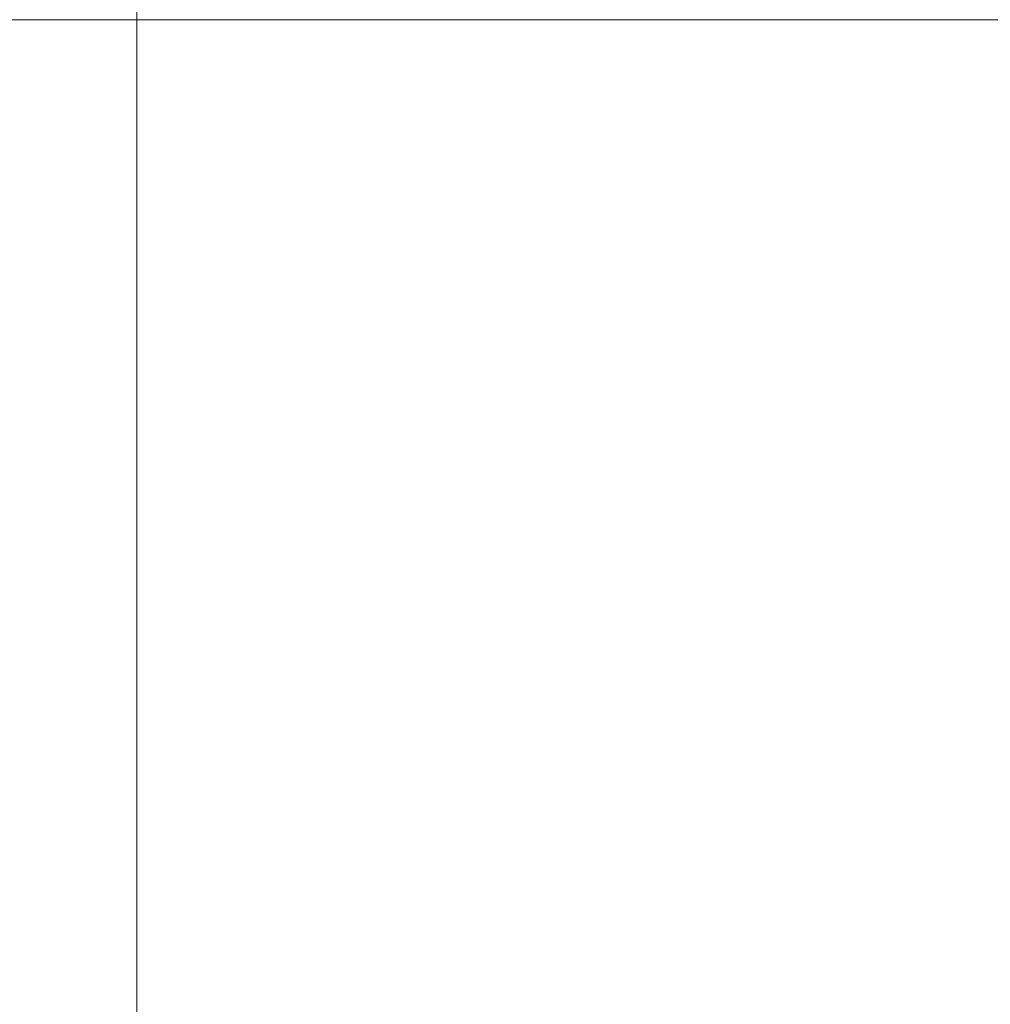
# Model space of a CAD drawing. Header units: centimetres. Extents: x -35.1 to 36.2, y 4.2 to 6.
# Tile 199 of 256: x -11.028 to -10.905, y 5.775 to 5.9. Entities that reach past the tile are written whole.
import ezdxf

# ---------------------------------------------------------------- set-up
doc = ezdxf.new("R2010")
doc.units = ezdxf.units.CM
doc.header["$LTSCALE"] = 2.54
doc.layers.add('Lucido design-1', color=7, linetype='Continuous')

# ---------------------------------------------------------------- blocks, each defined once
blk = doc.blocks.new('Gruppo-4-1')
at = {"color": 7, "linetype": 'Continuous', "lineweight": 9}
for points, invisible_edges in [([(-34.95848, 5.90326, -2312.32224), (-34.95848, 5.90009, -2312.32217), (36.07398, 5.90009, -2312.32217), (36.07398, 5.90326, -2312.32224)], 8), ([(12.12895, 5.90326, -2312.7221), (12.12895, 5.90009, -2312.72217), (-11.01345, 5.90009, -2312.72217), (-11.01345, 5.90326, -2312.7221)], 8), ([(-11.0343, 5.90009, -2312.72339), (-11.02741, 5.90009, -2312.72272), (-11.02741, 4.70009, -2312.72272), (-11.0316, 4.70009, -2312.72313)], 10), ([(-11.02741, 4.70009, -2312.72272), (-11.02741, 5.90009, -2312.72272), (-11.02044, 5.90009, -2312.72231), (-11.02044, 4.70009, -2312.72231)], 5), ([(-11.01941, 4.70009, -2312.72229), (-11.02044, 4.70009, -2312.72231), (-11.02044, 5.90009, -2312.72231), (-11.01769, 5.90009, -2312.72225)], 10), ([(-11.01769, 5.90009, -2312.72225), (-11.01345, 5.90009, -2312.72217), (-11.01345, 4.70009, -2312.72217), (-11.01941, 4.70009, -2312.72229)], 8), ([(-11.01345, 5.90009, -2312.72217), (12.12889, 4.69715, -2312.72217), (12.12871, 4.69402, -2312.72217), (12.12838, 4.69089, -2312.72217)], 9), ([(12.12838, 4.69089, -2312.72217), (12.12793, 4.68776, -2312.72217), (-11.01345, 5.90009, -2312.72217)], 10), ([(-11.01345, 5.90009, -2312.72217), (12.12895, 4.70009, -2312.72217), (12.12889, 4.69715, -2312.72217)], 9), ([(-11.01345, 5.90009, -2312.72217), (12.12895, 5.90009, -2312.72217), (12.12895, 4.70009, -2312.72217)], 8), ([(12.12793, 4.68776, -2312.72217), (12.12775, 4.68682, -2312.72217), (-11.01345, 5.90009, -2312.72217)], 10), ([(-11.01345, 4.70009, -2312.72217), (-11.01345, 5.90009, -2312.72217), (12.12775, 4.68682, -2312.72217)], 10)]:
    blk.add_3dface(points, dxfattribs=dict(at, invisible_edges=invisible_edges))
blk.add_3dface([(-34.95848, 5.90009, -2312.32217), (-34.95848, 4.30009, -2312.32217), (36.07398, 4.30009, -2312.32217), (36.07398, 5.90009, -2312.32217)], dxfattribs=at)

msp = doc.modelspace()

# ---------------------------------------------------------------- block references
at = {"layer": 'Lucido design-1', "color": 7}
msp.add_blockref('Gruppo-4-1', (0, 0), dxfattribs=at)

doc.saveas('drawing.dxf')
